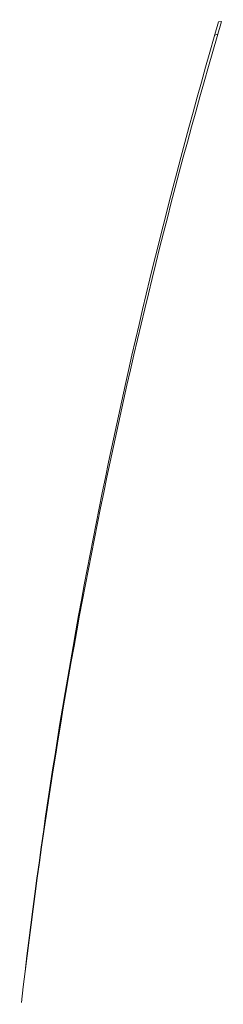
# Model space of a CAD drawing. Header units: centimetres. Extents: x 0 to 79565, y -33811 to 17832.
# Tile 205 of 205: x 79530 to 79565, y -32833 to -32664. Entities that reach past the tile are written whole.
import ezdxf

# ---------------------------------------------------------------- set-up
doc = ezdxf.new("R2010")
doc.units = ezdxf.units.CM
for name, color, linetype, lineweight in [('_Zagospodarowanie terenu (2D)', 7, 'Continuous', 9), ('_Zagospodarowanie terenu (2D)-1', 7, 'Continuous', 9), ('Zagospodarowanie-Powierzchnie-Ścieżki żwirowe', 7, 'Continuous', 9)]:
    doc.layers.add(name, color=color, linetype=linetype, lineweight=lineweight)
pattern_1 = [(19.98310652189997, (0, 0), (76.28246753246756, -74.22077922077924), [4.826288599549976, -91.69948339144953]), (-13.86968643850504, (4.53571428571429, 1.649350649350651), (76.28246753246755, -74.2207792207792), [8.600601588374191, -163.4114301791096]), (-44.21517539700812, (12.88555194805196, -0.4123376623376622), (-14.43181818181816, -107.2077922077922), [5.321592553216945, -101.110258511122]), (-97.66680426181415, (16.69967532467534, -4.123376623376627), (-90.71428571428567, -32.98701298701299), [5.408740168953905, -102.7660632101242]), (-160.0168934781, (15.97808441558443, -9.483766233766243), (-166.9967532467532, 41.23376623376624), [4.826288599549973, -91.69948339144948]), (166.130313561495, (11.44237012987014, -11.13311688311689), (-243.2792207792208, 115.4545454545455), [8.600601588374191, -163.4114301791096]), (135.7848246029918, (3.092532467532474, -9.07142857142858), (14.43181818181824, 107.2077922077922), [5.321592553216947, -101.110258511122]), (82.33319573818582, (-0.7215909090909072, -5.360389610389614), (90.71428571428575, 32.98701298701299), [5.408740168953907, -102.7660632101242]), (-110.5560452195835, (-29.89448051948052, 44.3262987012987), (105.8002092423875, -60.24181713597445), [4.40376816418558, -103.6383385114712]), (-67.19524426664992, (-31.44074675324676, 40.20292207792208), (105.8002092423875, -60.24181713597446), [7.136685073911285, -167.9548413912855]), (-29.65685009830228, (-28.67462397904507, 33.62410465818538), (143.7363255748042, 40.92115975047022), [4.962447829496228, -116.7863131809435]), (15.89144224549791, (-24.36223497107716, 31.16866386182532), (37.93611633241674, 101.1629768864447), [6.091457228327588, -143.356435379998]), (69.44395478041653, (-18.50357972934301, 32.83659968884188), (-105.8002092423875, 60.24181713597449), [4.40376816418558, -103.6383385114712]), (112.8047557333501, (-16.95731349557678, 36.9599763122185), (-37.93611633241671, -101.1629768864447), [7.136730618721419, -167.9547958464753]), (150.3431499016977, (-19.72343626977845, 43.5387937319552), (-37.93611633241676, -101.1629768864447), [4.962447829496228, -116.7863131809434]), (-164.1085577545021, (-24.03582527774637, 45.99423452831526), (-105.8002092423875, 60.24181713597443), [6.091457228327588, -143.356435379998]), (-136.7788003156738, (18.55519480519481, -47.41883116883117), (70.09740259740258, -175.2435064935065), [4.696487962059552, -230.1279101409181]), (-68.19859051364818, (15.1327922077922, -50.63506493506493), (241.2175324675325, -14.43181818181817), [3.774860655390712, -184.9681721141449]), (-3.423871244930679, (16.53474025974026, -54.13993506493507), (171.1201298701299, 160.8116883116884), [4.832977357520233, -236.8158905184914]), (43.22119968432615, (21.35909090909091, -54.42857142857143), (-70.09740259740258, 175.2435064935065), [4.696487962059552, -230.1279101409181]), (111.8014094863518, (24.78149350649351, -51.21233766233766), (-241.2175324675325, 14.43181818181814), [3.774860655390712, -184.9681721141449]), (176.5761287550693, (23.37954545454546, -47.70746753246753), (-171.12012987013, -160.8116883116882), [4.832977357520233, -236.8158905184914]), (-138.0483749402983, (-92.77597402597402, 22.67857142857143), (72.15909090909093, -181.4285714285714), [10.6369849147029, -236.0860400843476]), (-68.31093503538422, (-100.68680085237, 15.56771585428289), (255.6493506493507, -16.49350649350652), [8.417902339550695, -186.8338862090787]), (-3.691385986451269, (-97.57580153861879, 7.745774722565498), (183.4902597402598, 164.935064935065), [11.04474056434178, -245.1361061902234]), (-3.691385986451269, (-86.55397539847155, 7.034689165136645), (183.4902597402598, 164.935064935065), [11.04474056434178, -245.1361061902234]), (41.9516250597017, (-75.53214925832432, 6.323603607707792), (-72.15909090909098, 181.4285714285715), [10.6369849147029, -236.0860400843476]), (148.877529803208, (-67.62132243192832, 13.43445918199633), (-255.6493506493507, 16.49350649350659), [16.50906719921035, -366.4158905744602]), (176.3086140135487, (-81.75414788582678, 21.96748587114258), (-183.4902597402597, -164.935064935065), [11.04474056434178, -245.1361061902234])]

# ---------------------------------------------------------------- blocks, each defined once
blk = doc.blocks.new('Zagospodarowanie terenu (2D)-1')
at = {"color": 255}
blk.add_wipeout([(934915973.2099416, -397503793.26885915), (934915975.9159442, -397503772.0012426), (934915979.0755227, -397503750.79626673), (934915982.687236, -397503729.6636033), (934915986.7494367, -397503708.6128916), (934915991.2602717, -397503687.6537337), (934915996.2176838, -397503666.7956896), (934916001.6194115, -397503646.04827344), (934916007.4629912, -397503625.4209486), (934916006.9482769, -397503625.50283504), (934916001.1759555, -397503646.1262891), (934915995.8436055, -397503666.8678559), (934915990.9536394, -397503687.71815044), (934915986.5082699, -397503708.6677386), (934915982.5095084, -397503729.70714104), (934915978.9591644, -397503750.8268383), (934915975.858844, -397503772.017274)], dxfattribs=at).dxf.layer = 'Zagospodarowanie-Powierzchnie-Ścieżki żwirowe'
at = {"layer": 'Zagospodarowanie-Powierzchnie-Ścieżki żwirowe', "linetype": 'Continuous', "lineweight": 5}
h = blk.add_hatch(dxfattribs=at)
h.set_pattern_fill('[KR] Zwir duzy', style=0, pattern_type=2)
h.set_pattern_definition(pattern_1)
edge = h.paths.add_edge_path()
edge.add_arc((934916970.306526, -397503909.3293005), 1003.828483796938, 163.5710844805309, 173.3607398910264, ccw=False)
edge.add_line((934916007.4629911, -397503625.4209486), (934916006.9482769, -397503625.5028351))
edge.add_arc((934916973.5465546, -397503907.1645973), 1006.799671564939, 163.7541491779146, 173.504422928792)
at = {"layer": 'Zagospodarowanie-Powierzchnie-Ścieżki żwirowe', "flags": 128}
blk.add_lwpolyline([(934915973.2099415, -397503793.2688591, -0.04274142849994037), (934916007.4629911, -397503625.4209486), (934916006.9482769, -397503625.5028351, 0.04256928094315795)], format="xyb", close=True, dxfattribs=at)
blk = doc.blocks.new('Zagospodarowanie terenu (2D)')
at = {"color": 255}
blk.add_wipeout([(934915973.2099416, -397503793.26885915), (934915975.9159442, -397503772.0012426), (934915979.0755227, -397503750.79626673), (934915982.687236, -397503729.6636033), (934915986.7494367, -397503708.6128916), (934915991.2602717, -397503687.6537337), (934915996.2176838, -397503666.7956896), (934916001.6194115, -397503646.04827344), (934916007.4629912, -397503625.4209486), (934916006.9482769, -397503625.50283504), (934916001.1759555, -397503646.1262891), (934915995.8436055, -397503666.8678559), (934915990.9536394, -397503687.71815044), (934915986.5082699, -397503708.6677386), (934915982.5095084, -397503729.70714104), (934915978.9591644, -397503750.8268383), (934915975.858844, -397503772.017274)], dxfattribs=at).dxf.layer = 'Zagospodarowanie-Powierzchnie-Ścieżki żwirowe'
at = {"layer": 'Zagospodarowanie-Powierzchnie-Ścieżki żwirowe', "linetype": 'Continuous', "lineweight": 5}
h = blk.add_hatch(dxfattribs=at)
h.set_pattern_fill('[KR] Zwir duzy', style=0, pattern_type=2)
h.set_pattern_definition(pattern_1)
edge = h.paths.add_edge_path()
edge.add_arc((934916970.306526, -397503909.3293005), 1003.828483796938, 163.5710844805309, 173.3607398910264, ccw=False)
edge.add_line((934916007.4629911, -397503625.4209486), (934916006.9482769, -397503625.5028351))
edge.add_arc((934916973.5465546, -397503907.1645973), 1006.799671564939, 163.7541491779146, 173.504422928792)
at = {"layer": 'Zagospodarowanie-Powierzchnie-Ścieżki żwirowe', "flags": 128}
blk.add_lwpolyline([(934915973.2099415, -397503793.2688591, -0.04274142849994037), (934916007.4629911, -397503625.4209486), (934916006.9482769, -397503625.5028351, 0.04256928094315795)], format="xyb", close=True, dxfattribs=at)

msp = doc.modelspace()

# ---------------------------------------------------------------- block references
at = {"layer": '_Zagospodarowanie terenu (2D)-1'}
msp.add_blockref('Zagospodarowanie terenu (2D)-1', (-934836443.0230281, 397470960.8862568), dxfattribs=at)

# ---------------------------------------------------------------- next in the draw order: block references
at = {"layer": '_Zagospodarowanie terenu (2D)'}
msp.add_blockref('Zagospodarowanie terenu (2D)', (-934836443.0230281, 397470960.8862568), dxfattribs=at)

doc.saveas('drawing.dxf')
